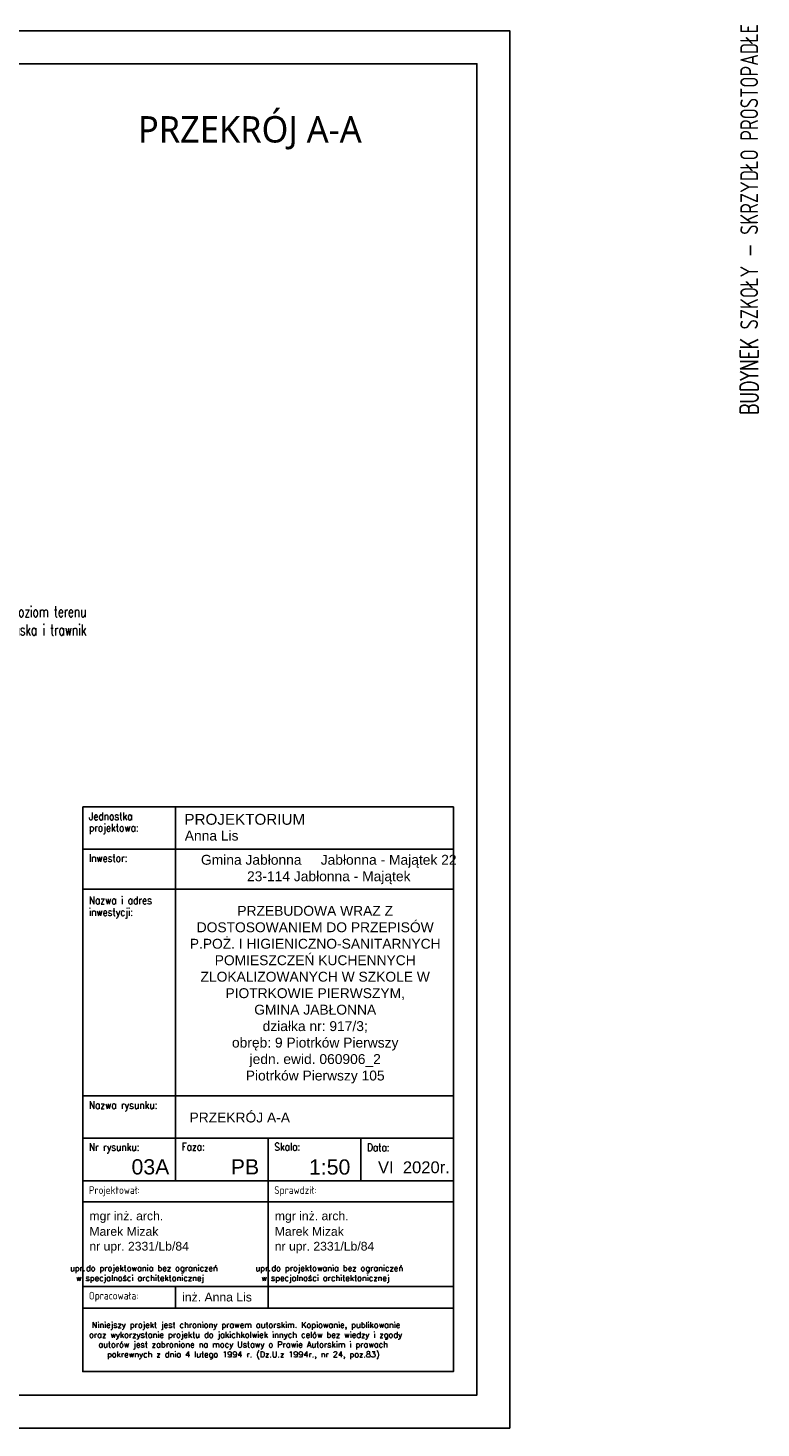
# Model space of a CAD drawing. Header units: millimetres. Extents: x 31969 to 285678, y -69766 to -1123.
# Tile 132 of 161: x 149322 to 150101, y -10538 to -9050. Entities that reach past the tile are written whole.
import ezdxf

# ---------------------------------------------------------------- set-up
doc = ezdxf.new("R2010")
doc.units = ezdxf.units.MM
for name, color, linetype in [('a-opis 1', 3, 'Continuous'), ('a-opis 2', 1, 'Continuous'), ('a-ramka', 7, 'Continuous')]:
    doc.layers.add(name, color=color, linetype=linetype)
doc.styles.add('IREK', font='simplex.shx', dxfattribs={"width": 0.8})
doc.styles.add('MAREK', font='simplex.shx')
doc.styles.add('PRZEKRÓJ2', font='l_10646.ttf')
doc.styles.add('RS01507', font='romans.shx', dxfattribs={"width": 0.7, "height": 0.15})
doc.styles.add('TABELA2', font='arial.ttf', dxfattribs={"height": 10})

msp = doc.modelspace()

# ---------------------------------------------------------------- linework, layer by layer
at = {"layer": 'a-opis 1', "ltscale": 0.5}
for p, q in [((149478.51, -9877.91), (149478.51, -10275.29)), ((149379.99, -9922.73), (149774.07, -9922.73)), ((149379.99, -9965.29), (149774.07, -9965.29)), ((149675.55, -9965.29), (149774.07, -9965.29)), ((149379.99, -10185), (149774.07, -10185)), ((149379.99, -10230.15), (149774.07, -10230.15)), ((149577.03, -10230.15), (149577.03, -10275.29)), ((149577.03, -10230.15), (149577.03, -10410.41)), ((149675.55, -10230.15), (149675.55, -10275.29)), ((149379.99, -10275.29), (149774.07, -10275.29)), ((149379.99, -10275.29), (149774.07, -10275.29)), ((149379.99, -10297.87), (149774.07, -10297.87)), ((149379.99, -10297.87), (149774.07, -10297.87)), ((149379.99, -10297.87), (149774.07, -10297.87)), ((149379.99, -10297.87), (149774.07, -10297.87)), ((149379.99, -10387.83), (149774.07, -10387.83)), ((149478.51, -10387.83), (149478.51, -10410.41)), ((149379.99, -10410.73), (149774.07, -10410.73)), ((149379.99, -10410.73), (149774.07, -10410.73))]:
    msp.add_line(p, q, dxfattribs=at)
at = {"layer": 'a-opis 2', "ltscale": 2}
msp.add_lwpolyline([(149379.99, -9877.91), (149774.07, -9877.91), (149774.07, -10478.13), (149379.99, -10478.13)], close=True, dxfattribs=at)
msp.add_lwpolyline([(149379.99, -9877.91), (149774.07, -9877.91), (149774.07, -10478.13), (149379.99, -10478.13)], close=True, dxfattribs=at)
at = {"layer": 'a-ramka', "ltscale": 0.5}
for points in [[(149834.07, -10538.13), (147734.07, -10538.13), (147734.07, -9053.13), (149834.07, -9053.13)], [(147859.07, -9088.13), (149799.07, -9088.13), (149799.07, -10503.13), (147859.07, -10503.13)]]:
    msp.add_lwpolyline(points, close=True, dxfattribs=at)

# ---------------------------------------------------------------- texts
at = {"layer": 'a-opis 1', "ltscale": 40, "style": 'RS01507', "width": 0.7}
msp.add_text('BUDYNEK SZKOŁY - SKRZYDŁO PROSTOPADŁE', height=18.9125, rotation=90, dxfattribs=at).set_placement((150097.83, -9461.25))
at = {"layer": 'a-opis 1', "ltscale": 0.5, "style": 'IREK', "width": 0.85}
for s, height, p in [('Jednostka ', 8.165, (149386.59, -9891.97)), ('projektowa:', 8.1648, (149386.59, -9904.24)), ('Inwestor:', 8.165, (149386.59, -9936.45)), ('Nazwa i adres', 8.1648, (149386.59, -9981.27)), ('inwestycji:', 8.1648, (149386.59, -9993.89)), ('Nazwa rysunku:', 8.1648, (149386.59, -10199.04)), ('Nr rysunku:', 8.1648, (149386.59, -10243.54)), ('Faza:', 8.165, (149485.11, -10243.34)), ('Skala:', 8.165, (149583.63, -10243.34)), ('Data:', 8.165, (149682.16, -10243.86)), ('Projektował:', 8.1648, (149386.59, -10289.33)), ('Sprawdził:', 8.165, (149583.63, -10289.33)), ('Opracowała:', 8.1648, (149386.59, -10401.55))]:
    msp.add_text(s, height=height, dxfattribs=at).set_placement(p)
at = {"layer": 'a-opis 1', "ltscale": 0.5, "style": 'TABELA2'}
for s, height, p in [('PROJEKTORIUM', 11.5547, (149488.13, -9896.94)), ('Anna Lis', 10.504, (149488.5, -9913.76)), ('PRZEKRÓJ A-A', 10.5043, (149493.53, -10213.35)), ('03A', 16.166, (149431.9, -10268.62)), ('PB', 16.166, (149537.41, -10268.62)), (' 1:50', 16.166, (149614.25, -10268.8)), ('VI  2020r.', 12.605, (149693.86, -10267.31)), ('mgr inż. arch.', 9.2648, (149387.18, -10317.33)), ('mgr inż. arch.', 9.2648, (149584.23, -10317.33)), ('Marek Mizak', 9.2648, (149387.1, -10333.81)), ('Marek Mizak', 9.2648, (149584.14, -10333.81)), ('nr upr. 2331/Lb/84', 9.2648, (149387.1, -10349.52)), ('nr upr. 2331/Lb/84', 9.2648, (149584.14, -10349.52)), ('inż. Anna Lis', 9.2648, (149485.71, -10403.62))]:
    msp.add_text(s, height=height, dxfattribs=at).set_placement(p)
at = {"layer": 'a-opis 1', "ltscale": 40, "insert": (149383.9, -9664.66), "char_height": 11.613, "width": 139.889, "attachment_point": 3, "style": 'RS01507'}
msp.add_mtext('Poziom terenu\\P-opaska i trawnik', dxfattribs=at)
at = {"layer": 'a-opis 1', "ltscale": 0.5}
for s, insert, char_height, width, attachment_point, style in [('{\\fArial|b0|i0|c238|p34;Gmina Jabłonna     Jabłonna - Majątek 22^I\\P23-114 Jabłonna - Majątek}', (149641.52, -9944.52, -38205), 10.5043, 333.0192, 5, 'TABELA2'), ('{\\fArial|b0|i0|c238|p34;\\PPRZEBUDOWA WRAZ Z DOSTOSOWANIEM DO PRZEPISÓW P.POŻ. I HIGIENICZNO-SANITARNYCH POMIESZCZEŃ KUCHENNYCH ZLOKALIZOWANYCH W SZKOLE W PIOTRKOWIE PIERWSZYM, \\PGMINA JABŁONNA\\Pdziałka nr: 917/3; \\Pobręb: 9 Piotrków Pierwszy \\Pjedn. ewid. 060906_2\\PPiotrków Pierwszy 105}', (149627.11, -10068.78, 38205), 10.50429, 291.6593, 5, 'TABELA2'), ('{\\W8.9058;  \\W1; }upr.{\\W0.105263; }do projektowania bez ograniczeń \\P{\\W6.7618;   }w specjalności architektonicznej', (149285.91, -10365.16), 6.25, 382.3933, 1, 'MAREK'), ('{\\W8.9058;  \\W1; }upr.{\\W0.105263; }do projektowania bez ograniczeń \\P{\\W6.7618;   }w specjalności architektonicznej', (149482.95, -10365.16), 6.25, 382.3933, 1, 'MAREK'), ('{\\W1.04846; }Niniejszy projekt jest chroniony prawem autorskim. Kopiowanie, publikowanie \\P{\\W0.31162; }oraz wykorzystanie projektu do jakichkolwiek innych celów bez wiedzy i zgody \\P{\\W2.68004; }autorów jest zabronione na mocy Ustawy o Prawie Autorskim i prawach \\P{\\W4.83793; }pokrewnych z dnia 4 lutego 1994 r. (Dz.U.z 1994r., nr 24, poz.83)', (149385.17, -10425.46), 6.25, 382.3933, 1, 'MAREK')]:
    msp.add_mtext(s, dxfattribs=dict(at, insert=insert, char_height=char_height, width=width, attachment_point=attachment_point, style=style))
at = {"layer": 'a-opis 2', "ltscale": 2, "style": 'PRZEKRÓJ2'}
msp.add_text('PRZEKRÓJ A-A', height=28.0378, dxfattribs=at).set_placement((149438.78, -9171.78))

doc.saveas('drawing.dxf')
